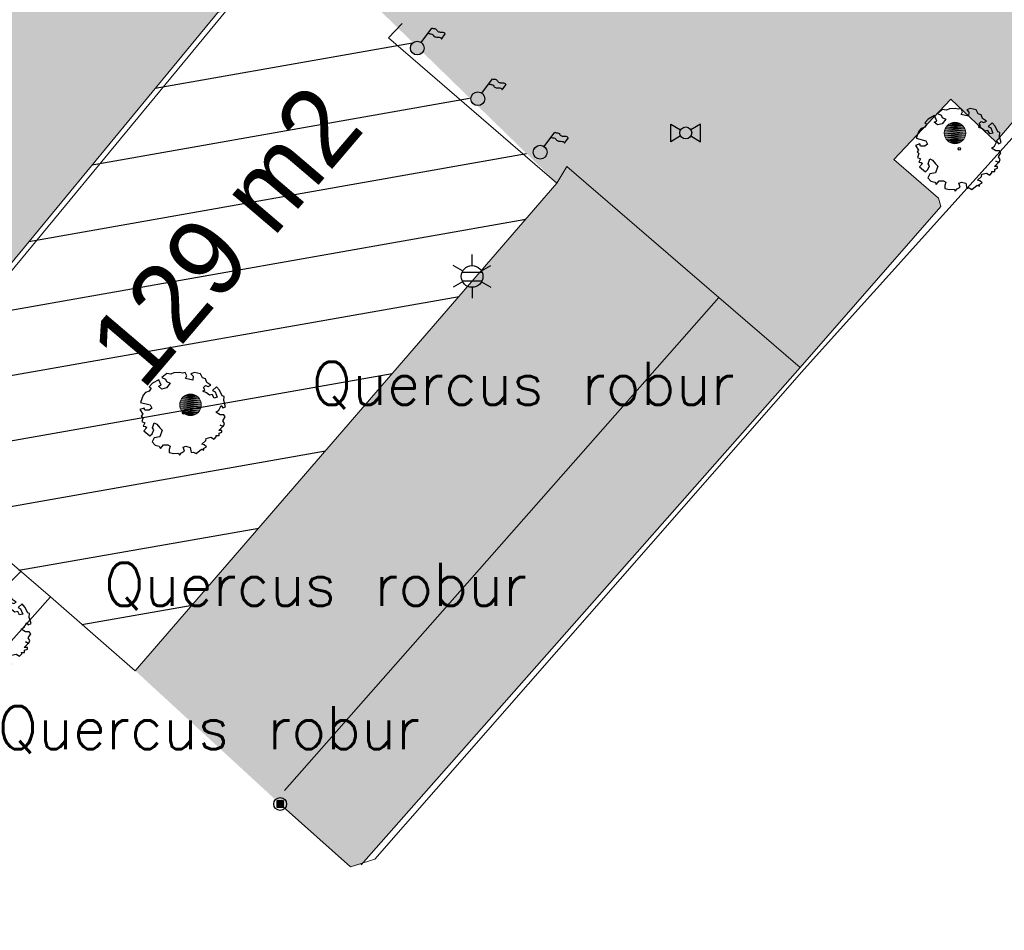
# Model space of a CAD drawing. Header units: metres. Extents: x 102852 to 106916, y 385458 to 392749.
# Tile 34 of 59: x 104936 to 104959, y 388086 to 388108. Entities that reach past the tile are written whole.
import ezdxf
from ezdxf.enums import TextEntityAlignment as Align

# ---------------------------------------------------------------- set-up
doc = ezdxf.new("R2010")
doc.units = ezdxf.units.M
for name, color, linetype, lineweight in [('0-GRAS OM SPORTVELDEN', 2, 'Continuous', 30), ('0-SPEELTUIN', 7, 'Continuous', 30), ('0-VERHARDING', 5, 'Continuous', 30), ('B-WE-GR-BOOM-S', 90, 'Continuous', 30), ('B-WE-IE-MEUBILAIR_WEGMEUBILAIR-S', 7, 'Continuous', 30), ('B-WE-IE-OV-LICHTMAST-S', 40, 'Continuous', 30), ('B-WE-KL-GAS_HULPSTUK-S', 30, 'Continuous', 30), ('B-WE-VH-KANTVERHARDING-G', 60, 'Continuous', 13), ('B-WE-VH-MATERIAALGRENS-G', 31, 'Continuous', 13), ('Bomen', 84, 'Continuous', 0), ('Boomsoort', 10, 'Continuous', 0), ('N-WE-IE-TERREINAFSCHEIDING_KUNSTMATIG_HEKWERK-G', 6, 'Continuous', 0)]:
    doc.layers.add(name, color=color, linetype=linetype, lineweight=lineweight)
doc.styles.add('ISO 1 1000 T2 5 0', font='font_iso.shx', dxfattribs={"height": 2.5})
doc.styles.add('NLCS-ISO', font='NLCS-ISO.ttf')
doc.styles.add('NLCS-ISO-M200-T25', font='NLCS-ISO.ttf', dxfattribs={"height": 0.5})
doc.styles.add('Style-txt', font='txt.shx')

# ---------------------------------------------------------------- blocks, each defined once
blk = doc.blocks.new('SGR-BOOM_06_10')
at = {"linetype": 'Continuous', "flags": 128}
blk.add_lwpolyline([(2.697926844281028, 3.519936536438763), (2.530031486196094, 3.938911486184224), (2.197017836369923, 4.064448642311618), (1.94450365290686, 4.524361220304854), (1.273022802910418, 4.692183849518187), (0.8554126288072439, 4.524288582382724), (1.107912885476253, 4.273186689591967), (1.064270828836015, 3.811889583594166), (0.2276521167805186, 3.979701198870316), (0.3518243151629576, 4.315444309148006), (0.1839317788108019, 4.692111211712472), (-0.1504327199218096, 4.608837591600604), (-0.4861730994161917, 4.692066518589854), (-1.154910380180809, 4.649713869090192), (-1.490634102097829, 4.483188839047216), (-1.95193375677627, 4.56504461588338), (-2.538756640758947, 4.105076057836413), (-2.119756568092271, 3.896293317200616), (-1.994180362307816, 3.643818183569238), (-1.575180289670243, 3.435035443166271), (-1.994130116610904, 2.890461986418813), (-2.538667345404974, 2.766231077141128), (-2.915367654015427, 3.099211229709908), (-2.619546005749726, 3.216664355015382), (-2.873110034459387, 3.855299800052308), (-3.627802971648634, 3.434898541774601), (-4.004453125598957, 3.015887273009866), (-3.794266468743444, 2.84803387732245), (-4.004419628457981, 2.513649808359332), (-4.424759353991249, 2.345754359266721), (-4.716801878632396, 2.05367287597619), (-5.01017267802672, 1.214316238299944), (-3.88011881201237, 0.9209648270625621), (-3.712226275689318, 0.5442979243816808), (-4.004271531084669, 0.2931597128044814), (-4.506508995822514, 0.2931262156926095), (-4.602327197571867, 0.5555981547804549), (-5.093368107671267, 0.3763383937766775), (-4.757596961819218, -0.1681847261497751), (-4.925450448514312, -0.3770066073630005), (-4.716628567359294, -0.544860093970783), (-4.88446521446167, -1.006165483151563), (-4.532341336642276, -1.182198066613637), (-4.716561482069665, -1.550699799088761), (-4.424496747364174, -1.591623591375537), (-4.292786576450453, -1.70719043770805), (-4.61907625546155, -2.106831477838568), (-3.920821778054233, -2.682045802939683), (-3.668355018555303, -2.430910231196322), (-3.459575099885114, -1.969602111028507), (-3.627456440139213, -1.760802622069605), (-3.418684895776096, -1.173935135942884), (-3.123882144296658, -1.341782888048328), (-2.788119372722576, -1.760746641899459), (-2.496040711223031, -2.010481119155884), (-2.788049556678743, -2.807529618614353), (-3.418567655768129, -2.931766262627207), (-3.668290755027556, -3.394441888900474), (-3.332530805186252, -3.771097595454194), (-2.831649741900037, -3.896623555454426), (-2.768861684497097, -4.022178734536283), (-2.70607362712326, -4.147733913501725), (-2.328058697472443, -3.728722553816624), (-1.825821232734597, -3.728689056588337), (-1.574691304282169, -3.89653972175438), (-1.698860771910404, -4.27322610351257), (-1.6988383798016, -4.608960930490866), (-1.154284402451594, -4.735848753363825), (-0.6097418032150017, -4.692139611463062), (-0.4855303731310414, -4.944614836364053), (-0.2330665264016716, -4.64980644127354), (0.1012924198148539, -4.483281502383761), (-0.05880460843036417, -4.006538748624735), (0.2691206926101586, -3.89641674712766), (0.7727313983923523, -4.023307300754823), (0.8560217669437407, -4.608790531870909), (1.149445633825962, -4.565098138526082), (1.441519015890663, -4.735675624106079), (2.070647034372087, -4.232031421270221), (2.365446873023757, -4.356206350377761), (2.321760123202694, -4.14739857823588), (2.657483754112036, -3.979508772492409), (2.406348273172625, -3.728406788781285), (2.112915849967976, -3.643810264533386), (2.574182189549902, -3.226158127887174), (2.615108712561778, -2.975036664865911), (3.159645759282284, -2.848076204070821), (3.537702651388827, -3.058226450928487), (3.787439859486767, -2.807091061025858), (3.770391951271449, -2.632754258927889), (4.123163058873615, -2.632730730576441), (4.123146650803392, -2.386717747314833), (4.458873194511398, -2.262500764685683), (4.458859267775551, -2.05369007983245), (4.082181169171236, -2.05371520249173), (4.543444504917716, -1.591025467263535), (4.250006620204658, -1.424542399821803), (4.626693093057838, -1.550076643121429), (4.752232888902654, -1.256641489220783), (4.54339981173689, -0.9209205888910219), (4.835431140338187, -0.4609716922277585), (4.667549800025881, -0.2521722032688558), (4.249928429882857, -0.2522000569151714), (3.746303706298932, 0.08486595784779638), (4.082024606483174, 0.2936990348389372), (4.375415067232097, 0.8382641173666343), (4.543299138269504, 0.5885213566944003), (4.876296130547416, 0.7127381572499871), (4.667437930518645, 1.425137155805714), (4.711079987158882, 1.886434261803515), (4.499534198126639, 1.969671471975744), (4.163754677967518, 2.639753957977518), (3.828442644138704, 3.012677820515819), (3.373874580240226, 2.603955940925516), (3.662895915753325, 2.430909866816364), (3.914056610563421, 1.801765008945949), (3.537384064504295, 1.718488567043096), (3.327180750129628, 2.136095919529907), (2.991451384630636, 2.054186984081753), (2.657064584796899, 2.305283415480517), (2.238064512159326, 2.514066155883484), (2.446864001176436, 2.681947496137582), (2.321287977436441, 2.931693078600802), (2.530081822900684, 3.184190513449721), (2.865825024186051, 3.05865353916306), (3.159240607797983, 3.226540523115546)], close=True, dxfattribs=at)
blk.add_circle((0, 0), 0.15)
at = {"style": 'NLCS-ISO-M200-T25'}
blk.add_attdef('TYPE', (-1.164153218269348e-10, -2.328306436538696e-10), '', height=1.8, dxfattribs=at)
blk = doc.blocks.new('SKL-WTB_HULP_AFSLUITER_KOGEL-SO')
for p, q in [((-1.727959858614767, 1.029899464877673), (-0.5949214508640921, 0.3545853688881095)), ((1.727959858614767, 1.029899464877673), (0.5949214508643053, 0.3545853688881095)), ((1.727959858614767, -1.029899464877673), (1.727959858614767, 1.029899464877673)), ((-0.5949214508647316, -0.3545853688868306), (-1.727959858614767, -1.029899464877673)), ((0.5949214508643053, -0.3545853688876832), (1.727959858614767, -1.029899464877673))]:
    blk.add_line(p, q)
at = {"ltscale": 0.1}
blk.add_line((-1.727959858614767, -1.029899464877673), (-1.727959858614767, 1.029899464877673), dxfattribs=at)
blk.add_circle((0, 0), 0.6925765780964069, dxfattribs=at)
blk = doc.blocks.new('B-SIE-WEG_LICHTMAST-SO_7')
at = {"ltscale": 0.1}
for p, q in [((8.349587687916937e-10, 1.265625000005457), (1.669846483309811e-09, 2.53125000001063)), ((-1.096064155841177, 0.6328125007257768), (-2.192125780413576, 1.265625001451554)), ((1.096064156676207, 0.6328124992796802), (2.192125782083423, 1.26562499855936)), ((-1.096064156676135, -0.6328124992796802), (-2.192125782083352, -1.26562499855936)), ((1.096064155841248, -0.6328125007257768), (2.192125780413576, -1.265625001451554)), ((-8.349587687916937e-10, -1.265625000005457), (-1.669775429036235e-09, -2.53125000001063))]:
    blk.add_line(p, q, dxfattribs=at)
at = {"flags": 128}
for points in [[(-1.162672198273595, 0.4999999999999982), (1.162672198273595, 0.4999999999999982)], [(-1.162672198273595, -0.4999999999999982), (1.162672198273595, -0.4999999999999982)]]:
    blk.add_lwpolyline(points, dxfattribs=at)
at = {"ltscale": 0.1}
blk.add_circle((0, 0), 1.265625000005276, dxfattribs=at)
at = {"style": 'NLCS-ISO'}
blk.add_attdef('TYPE', text='', height=1.8, dxfattribs=at).set_placement((1.688022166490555e-09, 2.53125), align=Align.BOTTOM_CENTER)
blk = doc.blocks.new('SIE-WEG_PAAL_VAST_7')
blk.add_hatch(color=256).paths.add_polyline_path([(-0.3745020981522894, -0.3737700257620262), (-0.3745020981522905, 0.373734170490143), (0.3730020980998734, 0.373734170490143), (0.3730020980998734, -0.3737700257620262)])
blk.add_circle((0.0004999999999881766, 1.195175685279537e-05), 0.75)
blk.add_3dface([(0.3730020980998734, 0.373734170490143), (-0.37450209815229, 0.373734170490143), (-0.37450209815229, -0.3737700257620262), (0.3730020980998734, -0.3737700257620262)])
at = {"style": 'NLCS-ISO'}
blk.add_attdef('TYPE', (0, 0), '', height=1.75, dxfattribs=at)
blk = doc.blocks.new('SIE-WEG_VLAGGEMAST')
blk.add_hatch(color=256).paths.add_polyline_path([(0.8000004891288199, 0, 0.9999999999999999), (-0.8000004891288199, -4.898590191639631e-17, 0.9999999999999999)])
for p, q in [((0.4647997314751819, 0.6511236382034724), (1.687992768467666, 2.332027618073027)), ((2.823992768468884, 1.04402761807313), (3.255183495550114, 1.636567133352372))]:
    blk.add_line(p, q)
blk.add_circle((0, 0), 0.8000004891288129)
for points in [[(1.687992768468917, 2.332027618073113), (1.851183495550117, 2.272567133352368), (2.027183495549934, 2.260567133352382), (2.205183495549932, 2.166567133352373), (2.343183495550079, 1.988567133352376), (2.65718349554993, 1.868567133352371), (2.979183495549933, 1.848567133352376), (3.187183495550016, 1.768567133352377), (3.255183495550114, 1.636567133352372)], [(1.2568020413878, 1.739488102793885), (1.419992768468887, 1.68002761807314), (1.595992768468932, 1.66802761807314), (1.773992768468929, 1.574027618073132), (1.911992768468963, 1.396027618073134), (2.225992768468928, 1.27602761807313), (2.54799276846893, 1.256027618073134), (2.755992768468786, 1.176027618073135), (2.823992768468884, 1.04402761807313)]]:
    blk.add_spline(points, degree=3)
blk = doc.blocks.new('MPOLYGON_220')
at = {"layer": 'Bomen', "flags": 128}
for points in [[(104939.8159045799, 388098.7426207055), (104939.8111009, 388098.693848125), (104940.3111009, 388098.693848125)], [(104939.8301310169, 388098.7895189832), (104939.8159045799, 388098.7426207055), (104940.3062972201, 388098.7426207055)], [(104939.8159045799, 388098.7426207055), (104940.3062972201, 388098.7426207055), (104940.3111009, 388098.693848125)], [(104939.8532334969, 388098.8327406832), (104939.8301310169, 388098.7895189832), (104940.2920707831, 388098.7895189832)], [(104939.8301310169, 388098.7895189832), (104940.2920707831, 388098.7895189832), (104940.3062972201, 388098.7426207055)], [(104939.8843242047, 388098.8706248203), (104939.8532334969, 388098.8327406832), (104940.2689683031, 388098.8327406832)], [(104939.8532334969, 388098.8327406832), (104940.2689683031, 388098.8327406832), (104940.2920707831, 388098.7895189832)], [(104939.9222083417, 388098.9017155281), (104939.8843242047, 388098.8706248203), (104940.2378775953, 388098.8706248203)], [(104939.8843242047, 388098.8706248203), (104940.2378775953, 388098.8706248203), (104940.2689683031, 388098.8327406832)], [(104939.9654300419, 388098.9248180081), (104939.9222083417, 388098.9017155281), (104940.1999934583, 388098.9017155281)], [(104939.9222083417, 388098.9017155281), (104940.1999934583, 388098.9017155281), (104940.2378775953, 388098.8706248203)], [(104940.0123283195, 388098.9390444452), (104939.9654300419, 388098.9248180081), (104940.1567717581, 388098.9248180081)], [(104939.9654300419, 388098.9248180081), (104940.1567717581, 388098.9248180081), (104940.1999934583, 388098.9017155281)], [(104940.0611009, 388098.943848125), (104940.0123283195, 388098.9390444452), (104940.1098734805, 388098.9390444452)], [(104940.0123283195, 388098.9390444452), (104940.1098734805, 388098.9390444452), (104940.1567717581, 388098.9248180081)], [(104939.8111009, 388098.693848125), (104939.8159045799, 388098.6450755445), (104940.3062972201, 388098.6450755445)], [(104939.8111009, 388098.693848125), (104940.3111009, 388098.693848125), (104940.3062972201, 388098.6450755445)], [(104939.8159045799, 388098.6450755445), (104939.8301310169, 388098.5981772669), (104940.2920707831, 388098.5981772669)], [(104939.8159045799, 388098.6450755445), (104940.3062972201, 388098.6450755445), (104940.2920707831, 388098.5981772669)], [(104939.8301310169, 388098.5981772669), (104939.8532334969, 388098.5549555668), (104940.2689683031, 388098.5549555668)], [(104939.8301310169, 388098.5981772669), (104940.2920707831, 388098.5981772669), (104940.2689683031, 388098.5549555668)], [(104939.8532334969, 388098.5549555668), (104939.8843242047, 388098.5170714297), (104940.2378775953, 388098.5170714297)], [(104939.8532334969, 388098.5549555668), (104940.2689683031, 388098.5549555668), (104940.2378775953, 388098.5170714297)], [(104939.8843242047, 388098.5170714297), (104939.9222083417, 388098.4859807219), (104940.1999934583, 388098.4859807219)], [(104939.8843242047, 388098.5170714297), (104940.2378775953, 388098.5170714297), (104940.1999934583, 388098.4859807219)], [(104939.9222083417, 388098.4859807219), (104939.9654300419, 388098.4628782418), (104940.1567717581, 388098.4628782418)], [(104939.9222083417, 388098.4859807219), (104940.1999934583, 388098.4859807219), (104940.1567717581, 388098.4628782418)], [(104939.9654300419, 388098.4628782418), (104940.0123283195, 388098.4486518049), (104940.1098734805, 388098.4486518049)], [(104939.9654300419, 388098.4628782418), (104940.1567717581, 388098.4628782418), (104940.1098734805, 388098.4486518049)], [(104940.0123283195, 388098.4486518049), (104940.1098734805, 388098.4486518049), (104940.0611009, 388098.443848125)]]:
    blk.add_lwpolyline(points, close=True, dxfattribs=at)
at = {"layer": 'Bomen', "color": 74, "true_color": 0x55aa00, "flags": 128}
for points in [[(104939.8111009, 388098.693848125), (104939.8159045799, 388098.7426207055)], [(104939.8159045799, 388098.7426207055), (104939.8301310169, 388098.7895189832)], [(104939.8301310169, 388098.7895189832), (104939.8532334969, 388098.8327406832)], [(104939.8532334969, 388098.8327406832), (104939.8843242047, 388098.8706248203)], [(104939.8843242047, 388098.8706248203), (104939.9222083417, 388098.9017155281)], [(104939.9222083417, 388098.9017155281), (104939.9654300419, 388098.9248180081)], [(104939.9654300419, 388098.9248180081), (104940.0123283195, 388098.9390444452)], [(104940.0123283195, 388098.9390444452), (104940.0611009, 388098.943848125)], [(104940.0611009, 388098.943848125), (104940.1098734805, 388098.9390444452)], [(104940.1098734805, 388098.9390444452), (104940.1567717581, 388098.9248180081)], [(104940.1567717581, 388098.9248180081), (104940.1999934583, 388098.9017155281)], [(104940.1999934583, 388098.9017155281), (104940.2378775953, 388098.8706248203)], [(104940.2378775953, 388098.8706248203), (104940.2689683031, 388098.8327406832)], [(104940.2689683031, 388098.8327406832), (104940.2920707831, 388098.7895189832)], [(104940.2920707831, 388098.7895189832), (104940.3062972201, 388098.7426207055)], [(104940.3062972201, 388098.7426207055), (104940.3111009, 388098.693848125)], [(104939.8159045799, 388098.6450755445), (104939.8111009, 388098.693848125)], [(104939.8301310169, 388098.5981772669), (104939.8159045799, 388098.6450755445)], [(104939.8532334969, 388098.5549555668), (104939.8301310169, 388098.5981772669)], [(104939.8843242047, 388098.5170714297), (104939.8532334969, 388098.5549555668)], [(104939.9222083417, 388098.4859807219), (104939.8843242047, 388098.5170714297)], [(104940.2378775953, 388098.5170714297), (104940.1999934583, 388098.4859807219)], [(104940.2689683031, 388098.5549555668), (104940.2378775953, 388098.5170714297)], [(104940.2920707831, 388098.5981772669), (104940.2689683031, 388098.5549555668)], [(104940.3062972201, 388098.6450755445), (104940.2920707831, 388098.5981772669)], [(104940.3111009, 388098.693848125), (104940.3062972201, 388098.6450755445)], [(104939.9654300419, 388098.4628782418), (104939.9222083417, 388098.4859807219)], [(104940.0123283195, 388098.4486518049), (104939.9654300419, 388098.4628782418)], [(104940.0611009, 388098.443848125), (104940.0123283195, 388098.4486518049)], [(104940.1098734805, 388098.4486518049), (104940.0611009, 388098.443848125)], [(104940.1567717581, 388098.4628782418), (104940.1098734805, 388098.4486518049)], [(104940.1999934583, 388098.4859807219), (104940.1567717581, 388098.4628782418)]]:
    blk.add_lwpolyline(points, dxfattribs=at)
at = {"layer": 'Bomen'}
for points in [[(104939.8159045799, 388098.7426207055), (104939.8111009, 388098.693848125), (104940.3111009, 388098.693848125)], [(104939.8301310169, 388098.7895189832), (104939.8159045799, 388098.7426207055), (104940.3062972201, 388098.7426207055)], [(104939.8159045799, 388098.7426207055), (104940.3062972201, 388098.7426207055), (104940.3111009, 388098.693848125)], [(104939.8532334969, 388098.8327406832), (104939.8301310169, 388098.7895189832), (104940.2920707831, 388098.7895189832)], [(104939.8301310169, 388098.7895189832), (104940.2920707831, 388098.7895189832), (104940.3062972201, 388098.7426207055)], [(104939.8843242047, 388098.8706248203), (104939.8532334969, 388098.8327406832), (104940.2689683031, 388098.8327406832)], [(104939.8532334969, 388098.8327406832), (104940.2689683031, 388098.8327406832), (104940.2920707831, 388098.7895189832)], [(104939.9222083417, 388098.9017155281), (104939.8843242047, 388098.8706248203), (104940.2378775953, 388098.8706248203)], [(104939.8843242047, 388098.8706248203), (104940.2378775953, 388098.8706248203), (104940.2689683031, 388098.8327406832)], [(104939.9654300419, 388098.9248180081), (104939.9222083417, 388098.9017155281), (104940.1999934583, 388098.9017155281)], [(104939.9222083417, 388098.9017155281), (104940.1999934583, 388098.9017155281), (104940.2378775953, 388098.8706248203)], [(104940.0123283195, 388098.9390444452), (104939.9654300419, 388098.9248180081), (104940.1567717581, 388098.9248180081)], [(104939.9654300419, 388098.9248180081), (104940.1567717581, 388098.9248180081), (104940.1999934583, 388098.9017155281)], [(104940.0611009, 388098.943848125), (104940.0123283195, 388098.9390444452), (104940.1098734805, 388098.9390444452)], [(104940.0123283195, 388098.9390444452), (104940.1098734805, 388098.9390444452), (104940.1567717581, 388098.9248180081)]]:
    blk.add_solid(points, dxfattribs=at)
at = {"layer": 'Bomen', "extrusion": (0, 0, -1)}
for points in [[(-104939.8111009, 388098.693848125), (-104939.8159045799, 388098.6450755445), (-104940.3062972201, 388098.6450755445)], [(-104939.8111009, 388098.693848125), (-104940.3111009, 388098.693848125), (-104940.3062972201, 388098.6450755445)], [(-104939.8159045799, 388098.6450755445), (-104939.8301310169, 388098.5981772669), (-104940.2920707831, 388098.5981772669)], [(-104939.8159045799, 388098.6450755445), (-104940.3062972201, 388098.6450755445), (-104940.2920707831, 388098.5981772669)], [(-104939.8301310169, 388098.5981772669), (-104939.8532334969, 388098.5549555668), (-104940.2689683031, 388098.5549555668)], [(-104939.8301310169, 388098.5981772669), (-104940.2920707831, 388098.5981772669), (-104940.2689683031, 388098.5549555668)], [(-104939.8532334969, 388098.5549555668), (-104939.8843242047, 388098.5170714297), (-104940.2378775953, 388098.5170714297)], [(-104939.8532334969, 388098.5549555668), (-104940.2689683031, 388098.5549555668), (-104940.2378775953, 388098.5170714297)], [(-104939.8843242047, 388098.5170714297), (-104939.9222083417, 388098.4859807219), (-104940.1999934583, 388098.4859807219)], [(-104939.8843242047, 388098.5170714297), (-104940.2378775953, 388098.5170714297), (-104940.1999934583, 388098.4859807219)], [(-104939.9222083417, 388098.4859807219), (-104939.9654300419, 388098.4628782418), (-104940.1567717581, 388098.4628782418)], [(-104939.9222083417, 388098.4859807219), (-104940.1999934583, 388098.4859807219), (-104940.1567717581, 388098.4628782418)], [(-104939.9654300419, 388098.4628782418), (-104940.0123283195, 388098.4486518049), (-104940.1098734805, 388098.4486518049)], [(-104939.9654300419, 388098.4628782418), (-104940.1567717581, 388098.4628782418), (-104940.1098734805, 388098.4486518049)], [(-104940.0123283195, 388098.4486518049), (-104940.1098734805, 388098.4486518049), (-104940.0611009, 388098.443848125)]]:
    blk.add_solid(points, dxfattribs=at)
blk = doc.blocks.new('MPOLYGON_414')
at = {"layer": 'Bomen', "flags": 128}
for points in [[(104957.6486817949, 388105.1585268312), (104957.6255793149, 388105.1153051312), (104958.0875190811, 388105.1153051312)], [(104957.6797725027, 388105.1964109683), (104957.6486817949, 388105.1585268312), (104958.0644166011, 388105.1585268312)], [(104957.6486817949, 388105.1585268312), (104958.0644166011, 388105.1585268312), (104958.0875190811, 388105.1153051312)], [(104957.7176566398, 388105.2275016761), (104957.6797725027, 388105.1964109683), (104958.0333258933, 388105.1964109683)], [(104957.6797725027, 388105.1964109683), (104958.0333258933, 388105.1964109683), (104958.0644166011, 388105.1585268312)], [(104957.7608783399, 388105.2506041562), (104957.7176566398, 388105.2275016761), (104957.9954417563, 388105.2275016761)], [(104957.7176566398, 388105.2275016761), (104957.9954417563, 388105.2275016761), (104958.0333258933, 388105.1964109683)], [(104957.8077766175, 388105.2648305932), (104957.7608783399, 388105.2506041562), (104957.9522200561, 388105.2506041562)], [(104957.7608783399, 388105.2506041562), (104957.9522200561, 388105.2506041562), (104957.9954417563, 388105.2275016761)], [(104957.856549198, 388105.269634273), (104957.8077766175, 388105.2648305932), (104957.9053217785, 388105.2648305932)], [(104957.8077766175, 388105.2648305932), (104957.9053217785, 388105.2648305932), (104957.9522200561, 388105.2506041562)], [(104957.6113528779, 388105.0684068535), (104957.606549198, 388105.019634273), (104958.106549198, 388105.019634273)], [(104957.606549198, 388105.019634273), (104957.6113528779, 388104.9708616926), (104958.1017455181, 388104.9708616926)], [(104957.606549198, 388105.019634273), (104958.106549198, 388105.019634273), (104958.1017455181, 388104.9708616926)], [(104957.6255793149, 388105.1153051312), (104957.6113528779, 388105.0684068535), (104958.1017455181, 388105.0684068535)], [(104957.6113528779, 388105.0684068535), (104958.1017455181, 388105.0684068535), (104958.106549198, 388105.019634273)], [(104957.6113528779, 388104.9708616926), (104957.6255793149, 388104.9239634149), (104958.0875190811, 388104.9239634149)], [(104957.6113528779, 388104.9708616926), (104958.1017455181, 388104.9708616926), (104958.0875190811, 388104.9239634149)], [(104957.6255793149, 388105.1153051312), (104958.0875190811, 388105.1153051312), (104958.1017455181, 388105.0684068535)], [(104957.6255793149, 388104.9239634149), (104957.6486817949, 388104.8807417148), (104958.0644166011, 388104.8807417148)], [(104957.6255793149, 388104.9239634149), (104958.0875190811, 388104.9239634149), (104958.0644166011, 388104.8807417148)], [(104957.6486817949, 388104.8807417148), (104957.6797725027, 388104.8428575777), (104958.0333258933, 388104.8428575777)], [(104957.6486817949, 388104.8807417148), (104958.0644166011, 388104.8807417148), (104958.0333258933, 388104.8428575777)], [(104957.6797725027, 388104.8428575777), (104957.7176566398, 388104.81176687), (104957.9954417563, 388104.81176687)], [(104957.6797725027, 388104.8428575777), (104958.0333258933, 388104.8428575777), (104957.9954417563, 388104.81176687)], [(104957.7176566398, 388104.81176687), (104957.7608783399, 388104.7886643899), (104957.9522200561, 388104.7886643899)], [(104957.7176566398, 388104.81176687), (104957.9954417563, 388104.81176687), (104957.9522200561, 388104.7886643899)], [(104957.7608783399, 388104.7886643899), (104957.8077766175, 388104.7744379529), (104957.9053217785, 388104.7744379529)], [(104957.7608783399, 388104.7886643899), (104957.9522200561, 388104.7886643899), (104957.9053217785, 388104.7744379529)], [(104957.8077766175, 388104.7744379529), (104957.9053217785, 388104.7744379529), (104957.856549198, 388104.769634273)]]:
    blk.add_lwpolyline(points, close=True, dxfattribs=at)
at = {"layer": 'Bomen', "color": 74, "true_color": 0x55aa00, "flags": 128}
for points in [[(104957.6255793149, 388105.1153051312), (104957.6486817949, 388105.1585268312)], [(104957.6486817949, 388105.1585268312), (104957.6797725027, 388105.1964109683)], [(104957.6797725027, 388105.1964109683), (104957.7176566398, 388105.2275016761)], [(104957.7176566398, 388105.2275016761), (104957.7608783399, 388105.2506041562)], [(104957.7608783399, 388105.2506041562), (104957.8077766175, 388105.2648305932)], [(104957.8077766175, 388105.2648305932), (104957.856549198, 388105.269634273)], [(104957.856549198, 388105.269634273), (104957.9053217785, 388105.2648305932)], [(104957.9053217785, 388105.2648305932), (104957.9522200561, 388105.2506041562)], [(104957.9522200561, 388105.2506041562), (104957.9954417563, 388105.2275016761)], [(104957.9954417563, 388105.2275016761), (104958.0333258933, 388105.1964109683)], [(104958.0333258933, 388105.1964109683), (104958.0644166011, 388105.1585268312)], [(104958.0644166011, 388105.1585268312), (104958.0875190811, 388105.1153051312)], [(104957.606549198, 388105.019634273), (104957.6113528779, 388105.0684068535)], [(104957.6113528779, 388104.9708616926), (104957.606549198, 388105.019634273)], [(104957.6113528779, 388105.0684068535), (104957.6255793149, 388105.1153051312)], [(104957.6255793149, 388104.9239634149), (104957.6113528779, 388104.9708616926)], [(104957.6486817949, 388104.8807417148), (104957.6255793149, 388104.9239634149)], [(104958.0875190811, 388104.9239634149), (104958.0644166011, 388104.8807417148)], [(104958.0875190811, 388105.1153051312), (104958.1017455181, 388105.0684068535)], [(104958.1017455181, 388104.9708616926), (104958.0875190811, 388104.9239634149)], [(104958.1017455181, 388105.0684068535), (104958.106549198, 388105.019634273)], [(104958.106549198, 388105.019634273), (104958.1017455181, 388104.9708616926)], [(104957.6797725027, 388104.8428575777), (104957.6486817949, 388104.8807417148)], [(104957.7176566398, 388104.81176687), (104957.6797725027, 388104.8428575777)], [(104957.7608783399, 388104.7886643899), (104957.7176566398, 388104.81176687)], [(104957.8077766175, 388104.7744379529), (104957.7608783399, 388104.7886643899)], [(104957.856549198, 388104.769634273), (104957.8077766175, 388104.7744379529)], [(104957.9053217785, 388104.7744379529), (104957.856549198, 388104.769634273)], [(104957.9522200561, 388104.7886643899), (104957.9053217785, 388104.7744379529)], [(104957.9954417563, 388104.81176687), (104957.9522200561, 388104.7886643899)], [(104958.0333258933, 388104.8428575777), (104957.9954417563, 388104.81176687)], [(104958.0644166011, 388104.8807417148), (104958.0333258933, 388104.8428575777)]]:
    blk.add_lwpolyline(points, dxfattribs=at)
at = {"layer": 'Bomen'}
for points in [[(104957.6486817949, 388105.1585268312), (104957.6255793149, 388105.1153051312), (104958.0875190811, 388105.1153051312)], [(104957.6797725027, 388105.1964109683), (104957.6486817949, 388105.1585268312), (104958.0644166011, 388105.1585268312)], [(104957.6486817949, 388105.1585268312), (104958.0644166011, 388105.1585268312), (104958.0875190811, 388105.1153051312)], [(104957.7176566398, 388105.2275016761), (104957.6797725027, 388105.1964109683), (104958.0333258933, 388105.1964109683)], [(104957.6797725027, 388105.1964109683), (104958.0333258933, 388105.1964109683), (104958.0644166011, 388105.1585268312)], [(104957.7608783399, 388105.2506041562), (104957.7176566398, 388105.2275016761), (104957.9954417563, 388105.2275016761)], [(104957.7176566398, 388105.2275016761), (104957.9954417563, 388105.2275016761), (104958.0333258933, 388105.1964109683)], [(104957.8077766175, 388105.2648305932), (104957.7608783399, 388105.2506041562), (104957.9522200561, 388105.2506041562)], [(104957.7608783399, 388105.2506041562), (104957.9522200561, 388105.2506041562), (104957.9954417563, 388105.2275016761)], [(104957.856549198, 388105.269634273), (104957.8077766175, 388105.2648305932), (104957.9053217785, 388105.2648305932)], [(104957.8077766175, 388105.2648305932), (104957.9053217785, 388105.2648305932), (104957.9522200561, 388105.2506041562)], [(104957.6113528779, 388105.0684068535), (104957.606549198, 388105.019634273), (104958.106549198, 388105.019634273)], [(104957.6255793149, 388105.1153051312), (104957.6113528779, 388105.0684068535), (104958.1017455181, 388105.0684068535)], [(104957.6113528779, 388105.0684068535), (104958.1017455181, 388105.0684068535), (104958.106549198, 388105.019634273)], [(104957.6255793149, 388105.1153051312), (104958.0875190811, 388105.1153051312), (104958.1017455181, 388105.0684068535)]]:
    blk.add_solid(points, dxfattribs=at)
at = {"layer": 'Bomen', "extrusion": (0, 0, -1)}
for points in [[(-104957.606549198, 388105.019634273), (-104957.6113528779, 388104.9708616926), (-104958.1017455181, 388104.9708616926)], [(-104957.606549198, 388105.019634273), (-104958.106549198, 388105.019634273), (-104958.1017455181, 388104.9708616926)], [(-104957.6113528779, 388104.9708616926), (-104957.6255793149, 388104.9239634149), (-104958.0875190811, 388104.9239634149)], [(-104957.6113528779, 388104.9708616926), (-104958.1017455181, 388104.9708616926), (-104958.0875190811, 388104.9239634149)], [(-104957.6255793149, 388104.9239634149), (-104957.6486817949, 388104.8807417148), (-104958.0644166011, 388104.8807417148)], [(-104957.6255793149, 388104.9239634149), (-104958.0875190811, 388104.9239634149), (-104958.0644166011, 388104.8807417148)], [(-104957.6486817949, 388104.8807417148), (-104957.6797725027, 388104.8428575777), (-104958.0333258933, 388104.8428575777)], [(-104957.6486817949, 388104.8807417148), (-104958.0644166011, 388104.8807417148), (-104958.0333258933, 388104.8428575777)], [(-104957.6797725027, 388104.8428575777), (-104957.7176566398, 388104.81176687), (-104957.9954417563, 388104.81176687)], [(-104957.6797725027, 388104.8428575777), (-104958.0333258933, 388104.8428575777), (-104957.9954417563, 388104.81176687)], [(-104957.7176566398, 388104.81176687), (-104957.7608783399, 388104.7886643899), (-104957.9522200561, 388104.7886643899)], [(-104957.7176566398, 388104.81176687), (-104957.9954417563, 388104.81176687), (-104957.9522200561, 388104.7886643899)], [(-104957.7608783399, 388104.7886643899), (-104957.8077766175, 388104.7744379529), (-104957.9053217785, 388104.7744379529)], [(-104957.7608783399, 388104.7886643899), (-104957.9522200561, 388104.7886643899), (-104957.9053217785, 388104.7744379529)], [(-104957.8077766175, 388104.7744379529), (-104957.9053217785, 388104.7744379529), (-104957.856549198, 388104.769634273)]]:
    blk.add_solid(points, dxfattribs=at)

msp = doc.modelspace()

# ---------------------------------------------------------------- hatches: boundary and pattern name
at = {"layer": '0-GRAS OM SPORTVELDEN', "ltscale": 0.2}
h = msp.add_hatch(dxfattribs=at)
h.set_pattern_fill('ANSI31', color=256, scale=0.1, pattern_type=2)
h.set_pattern_definition([(44.99999999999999, (0, 0), (-1.122532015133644, 1.122532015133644), [])])
h.paths.add_polyline_path([(104936.8020000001, 388094.222), (104932.9619834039, 388097.5254563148), (104926.9410000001, 388089.968), (104920.5710000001, 388082.015), (104919.6800000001, 388080.92), (104918.5970000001, 388079.6930000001), (104914.8730000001, 388075.531), (104916.0360000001, 388074.542), (104914.6230000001, 388072.967), (104916.4556631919, 388071.2979057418)])
at = {"layer": '0-SPEELTUIN'}
h = msp.add_hatch(dxfattribs=at)
h.set_pattern_fill('HATCH', color=6, scale=0.1, style=0, pattern_type=2)
h.set_pattern_definition([(9.999999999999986, (104945.3443277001, 388104.0922253), (-0.2604722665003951, 1.477211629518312), [])])
h.paths.add_polyline_path([(104932.6010000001, 388097.836), (104938.7770000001, 388092.5030000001), (104948.5920000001, 388103.852), (104942.3870000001, 388109.885), (104932.4210000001, 388097.789)])
at = {"layer": '0-VERHARDING', "ltscale": 0.2, "true_color": 0x939598}
msp.add_hatch(color=252, dxfattribs=at).paths.add_polyline_path([(104958.8050000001, 388104.8190000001), (104979.2080000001, 388128.745), (104978.5580000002, 388129.6709999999), (104977.9180000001, 388130.221), (104999.8309999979, 388155.3169999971), (105002.2370000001, 388158.122), (105002.3416197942, 388158.2437323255), (105002.0700000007, 388158.4910000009), (105000.0120000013, 388160.2109999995), (104999.2480000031, 388160.8619999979), (104999.0772174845, 388161.0131437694), (104997.8306174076, 388159.6053408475), (104996.4984280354, 388158.1092735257), (104998.7970000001, 388156.097), (104979.6810000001, 388134.214), (104979.4410000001, 388134.422), (104963.3060000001, 388115.9969999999), (104950.5454250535, 388127.2140298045), (104959.1834439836, 388137.1107696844), (104956.1940000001, 388139.7200000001), (104945.6390000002, 388127.639), (104946.7530000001, 388126.657), (104940.7570000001, 388119.84), (104942.7210000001, 388118.184), (104948.4980000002, 388124.751), (104948.8790000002, 388124.386), (104943.8630000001, 388118.722), (104944.3120000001, 388118.326), (104943.9120000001, 388117.835), (104948.4230000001, 388113.915), (104948.8210000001, 388114.3830000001), (104949.3100000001, 388113.959), (104952.2620000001, 388117.267), (104952.6400000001, 388116.92), (104948.9430000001, 388112.7260000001), (104950.5290000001, 388111.326), (104951.292000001, 388112.2009999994), (104953.9080000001, 388115.138), (104954.2470000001, 388115.535), (104956.0640000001, 388113.94), (104958.0720000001, 388116.234), (104958.4940000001, 388115.838), (104956.1040000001, 388113.185), (104953.9080000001, 388115.138), (104951.292000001, 388112.2009999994), (104952.1590000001, 388111.44), (104951.7590000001, 388110.966), (104953.1050000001, 388109.763), (104952.7648705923, 388109.382439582), (104957.7629999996, 388105.8110000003)])
at = {"layer": '0-VERHARDING', "ltscale": 0.2, "true_color": 0x939598, "extrusion": (0, 0, -1)}
h = msp.add_hatch(color=252, dxfattribs=at)
h.paths.add_polyline_path([(-104926.1870000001, 388124.74), (-104926.9020000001, 388125.719), (-104925.6550000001, 388126.813), (-104924.8770000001, 388125.863), (-104925.0680000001, 388125.712)])
h.paths.add_polyline_path([(-104943.7850000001, 388087.94), (-104944.0360000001, 388087.989), (-104954.2510000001, 388099.566), (-104957.5250000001, 388103.309), (-104957.4760000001, 388103.502), (-104956.4370000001, 388104.404), (-104957.7630000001, 388105.811), (-104952.7648705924, 388109.3824395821), (-104950.5290000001, 388111.326), (-104948.9430000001, 388112.7260000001), (-104942.7210000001, 388118.184), (-104940.7570000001, 388119.8400000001), (-104936.4700000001, 388115.084), (-104931.4660000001, 388109.2310000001), (-104932.0690000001, 388107.07), (-104932.2760000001, 388107.3), (-104935.7480000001, 388104.306), (-104931.2593748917, 388098.7229091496), (-104932.4210000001, 388097.789), (-104942.3950000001, 388109.899), (-104948.5920000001, 388103.852), (-104938.7770000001, 388092.5030000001), (-104942.1490000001, 388089.401)])

# ---------------------------------------------------------------- linework, layer by layer
at = {"layer": 'B-WE-VH-KANTVERHARDING-G', "flags": 128}
for points in [[(104944.0360000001, 388087.989), (104954.2510000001, 388099.566), (104957.5250000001, 388103.309), (104957.4760000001, 388103.502), (104956.4370000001, 388104.404), (104957.7630000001, 388105.811), (104958.8050000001, 388104.819), (104979.2080000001, 388128.745), (104978.5580000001, 388129.671), (104977.9180000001, 388130.221), (104999.8310000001, 388155.317), (105002.2370000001, 388158.122)], [(104942.3950000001, 388109.899), (104932.4210000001, 388097.789), (104932.8700000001, 388097.41), (104926.9410000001, 388089.968), (104920.5710000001, 388082.015), (104919.6800000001, 388080.92), (104918.5970000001, 388079.6930000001), (104914.8730000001, 388075.531), (104916.0360000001, 388074.542), (104914.6230000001, 388072.967), (104916.5906612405, 388071.1749565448), (104915.1233034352, 388069.5637996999), (104914.7300000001, 388069.922), (104914.6000000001, 388069.771), (104914.3860000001, 388069.959), (104913.9970000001, 388069.543), (104910.8180000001, 388072.31), (104905.2830000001, 388066.064), (104885.1760000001, 388045.115), (104863.6290000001, 388063.558), (104858.1660000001, 388068.219), (104851.7780000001, 388073.71), (104850.1720000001, 388071.884), (104849.6870000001, 388072.387)]]:
    msp.add_lwpolyline(points, dxfattribs=at)
at = {"layer": 'B-WE-VH-MATERIAALGRENS-G'}
msp.add_line((104952.3580000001, 388101.194), (104954.2510000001, 388099.566), dxfattribs=at)
at = {"layer": 'B-WE-VH-MATERIAALGRENS-G', "flags": 128}
msp.add_lwpolyline([(104942.2470000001, 388089.718), (104952.3580000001, 388101.194), (104948.8250000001, 388104.244), (104948.5920000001, 388103.852), (104944.6700000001, 388107.237), (104944.9910000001, 388107.5680000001)], dxfattribs=at)
at = {"layer": 'N-WE-IE-TERREINAFSCHEIDING_KUNSTMATIG_HEKWERK-G', "flags": 128}
for points in [[(104942.1490000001, 388089.401), (104943.7850000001, 388087.94), (104944.3540000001, 388088.116), (104954.3460000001, 388099.522), (104959.2570000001, 388104.975), (104981.2610000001, 388130.316), (105004.2450000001, 388156.511), (105002.0700000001, 388158.491)], [(104948.5920000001, 388103.852), (104938.7770000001, 388092.5030000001), (104936.8020000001, 388094.222), (104916.5090000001, 388071.358), (104915.0850000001, 388069.741), (104883.8670000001, 388034.4540000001), (104865.9920000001, 388047.75), (104841.8930000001, 388065.736), (104819.4990000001, 388079.894), (104779.5090000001, 388110.364), (104748.2070000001, 388132.687)], [(104942.4610000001, 388109.77), (104932.6010000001, 388097.836), (104936.8020000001, 388094.222)]]:
    msp.add_lwpolyline(points, dxfattribs=at)

# ---------------------------------------------------------------- block references
at = {"layer": 'B-WE-GR-BOOM-S', "xscale": 0.2, "yscale": 0.2, "zscale": 0.2, "rotation": 360}
for p in [(104957.9580000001, 388104.654), (104939.9020000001, 388098.508), (104935.3740000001, 388093.458)]:
    msp.add_blockref('SGR-BOOM_06_10', p, dxfattribs=at)
at = {"layer": 'B-WE-IE-MEUBILAIR_WEGMEUBILAIR-S', "xscale": 0.2, "yscale": 0.2, "zscale": 0.2, "rotation": 360}
for name, p in [('SIE-WEG_VLAGGEMAST', (104945.3400000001, 388106.998)), ('SIE-WEG_VLAGGEMAST', (104946.7500000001, 388105.8180000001)), ('SIE-WEG_VLAGGEMAST', (104948.2010000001, 388104.574)), ('SIE-WEG_PAAL_VAST_7', (104942.1490000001, 388089.401))]:
    msp.add_blockref(name, p, dxfattribs=at)
at = {"layer": 'B-WE-IE-OV-LICHTMAST-S', "xscale": 0.2, "yscale": 0.2, "zscale": 0.2, "rotation": 360}
msp.add_blockref('B-SIE-WEG_LICHTMAST-SO_7', (104946.6150000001, 388101.683), dxfattribs=at)
at = {"layer": 'B-WE-KL-GAS_HULPSTUK-S', "xscale": 0.2, "yscale": 0.2, "zscale": 0.2, "rotation": 360}
for p in [(104951.5900000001, 388105.023), (104951.5900000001, 388105.023, 0.1341)]:
    msp.add_blockref('SKL-WTB_HULP_AFSLUITER_KOGEL-SO', p, dxfattribs=at)
at = {"layer": 'Bomen', "rotation": 360}
for name in ['MPOLYGON_414', 'MPOLYGON_220']:
    msp.add_blockref(name, (0, 0, 0.1341), dxfattribs=at)

# ---------------------------------------------------------------- texts
at = {"insert": (104937.5739418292, 388100.1685264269), "char_height": 1.8, "width": 34.45303551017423, "attachment_point": 1, "rotation": 49.57090972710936, "style": 'ISO 1 1000 T2 5 0'}
msp.add_mtext('129 m2', dxfattribs=at)
at = {"layer": 'Boomsoort', "color": 7, "style": 'Style-txt'}
for p in [(104952.7277675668, 388098.693848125, 0.1341), (104947.8982165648, 388094.017044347, 0.1341), (104945.4025177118, 388090.682420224, 0.1341)]:
    msp.add_text('Quercus robur', height=1, dxfattribs=at).set_placement(p, align=Align.RIGHT)

doc.saveas('drawing.dxf')
